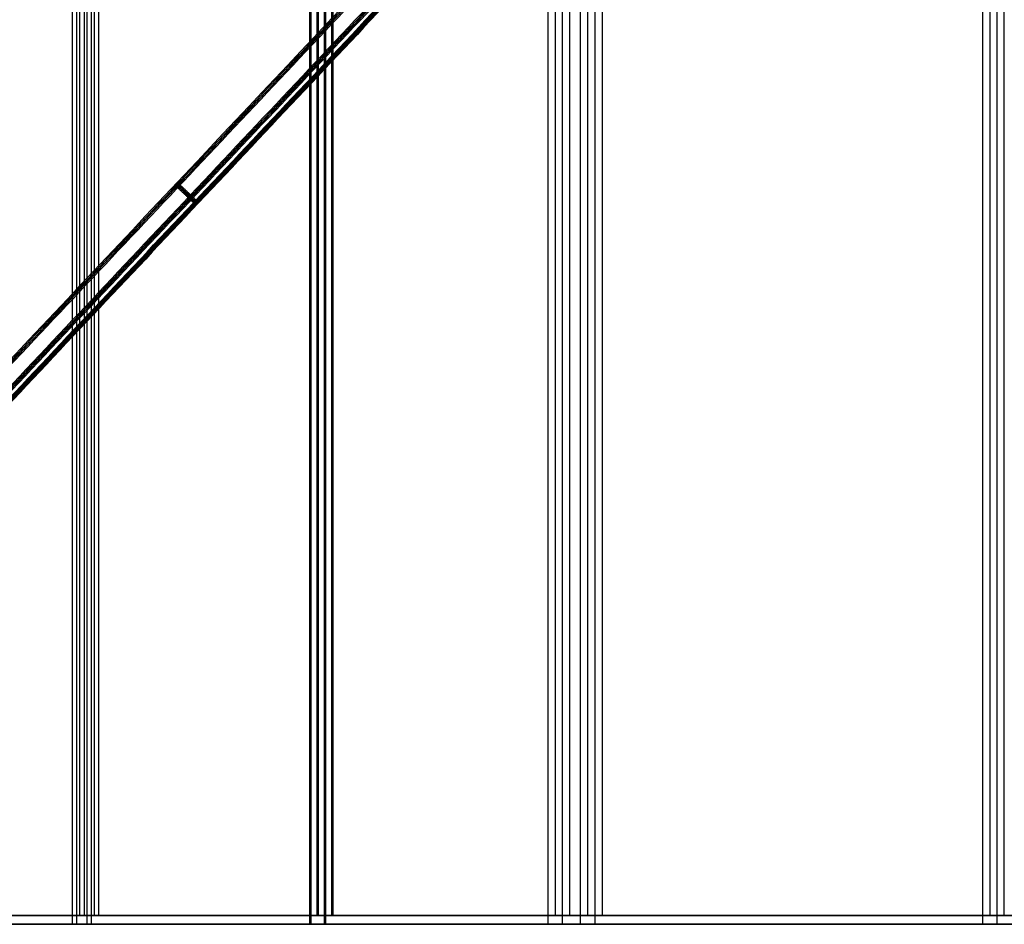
# Model space of a CAD drawing. Header units: millimetres. Extents: x -368 to 368, y -356 to 344.
# Tile 217 of 256: x -261.93 to -257.06, y 254.04 to 258.5. Entities that reach past the tile are written whole.
import ezdxf

# ---------------------------------------------------------------- set-up
doc = ezdxf.new("R2010")
doc.units = ezdxf.units.MM
doc.layers.add('Livello 01', color=7, linetype='Continuous')

# ---------------------------------------------------------------- blocks, each defined once
blk = doc.blocks.new('BRD242000B')
at = {"layer": 'Livello 01', "color": 254, "true_color": 0xcad1ee}
for p, q in [((37.47919289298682, 19.02987977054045, -6.57441850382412e-06), (37.47919289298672, 19.02988087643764, 25.29995998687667)), ((46.17493596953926, 6.876452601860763, 2.59999395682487), (46.17493490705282, 19.0298806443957, 2.599993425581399)), ((47.34993661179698, -0.4701192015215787, 3.774994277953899), (47.34993490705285, 19.02988079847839, 3.774993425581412)), ((47.34993661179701, -0.4701193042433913, 1.424994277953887), (47.34993490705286, 19.02988069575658, 1.424993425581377)), ((48.524936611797, -0.4701191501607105, 2.599994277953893), (48.52493490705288, 19.02988084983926, 2.599993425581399)), ((49.949936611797, -0.4701190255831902, 2.599994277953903), (49.94993490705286, 19.02988097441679, 2.599993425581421)), ((85.47919289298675, 19.02987977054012, -6.574418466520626e-06), (85.47919289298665, 19.0298808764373, 25.29995998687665)), ((94.17493596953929, 6.876452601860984, 2.599993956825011), (94.17493490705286, 19.0298806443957, 2.599993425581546)), ((94.17493596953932, 6.876452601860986, 2.599993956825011), (94.17493490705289, 19.02988064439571, 2.599993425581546)), ((95.34993661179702, -0.470119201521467, 3.774994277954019), (95.3499349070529, 19.0298807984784, 3.774993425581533)), ((95.349936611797, -0.470119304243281, 1.424994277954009), (95.34993490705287, 19.02988069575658, 1.424993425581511)), ((96.524936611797, -0.4701191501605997, 2.599994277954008), (96.52493490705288, 19.02988084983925, 2.599993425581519)), ((97.94993661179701, -0.4701190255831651, 2.599994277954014), (97.94993490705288, 19.02988097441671, 2.599993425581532)), ((61.57884041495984, 18.98608704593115, -6.574418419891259e-06), (61.57884041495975, 18.98608815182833, 25.29995998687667)), ((70.27458413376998, -0.5139120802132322, 2.599994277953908), (70.27458242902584, 18.98608791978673, 2.59999342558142)), ((71.44958413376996, -0.5139119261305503, 3.774994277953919), (71.44958242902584, 18.98608807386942, 3.774993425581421)), ((71.44958413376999, -0.5139120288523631, 1.424994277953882), (71.44958242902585, 18.9860879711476, 1.424993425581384)), ((72.62458413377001, -0.5139118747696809, 2.599994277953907), (72.62458242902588, 18.98608812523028, 2.599993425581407)), ((74.04958413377, -0.5139117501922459, 2.599994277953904), (74.04958242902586, 18.98608824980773, 2.599993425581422)), ((109.5788327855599, 18.98608704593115, -6.574418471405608e-06), (109.5788327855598, 18.98608815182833, 25.29995998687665)), ((118.27457650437, -0.5139120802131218, 2.599994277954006), (118.2745747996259, 18.98608791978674, 2.599993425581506)), ((119.44957650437, -0.513911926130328, 3.774994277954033), (119.4495747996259, 18.98608807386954, 3.774993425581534)), ((119.4495765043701, -0.5139120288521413, 1.424994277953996), (119.4495747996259, 18.98608797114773, 1.424993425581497)), ((120.6245764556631, 0.04323098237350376, 2.599994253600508), (120.6245747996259, 18.98608812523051, 2.599993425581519)), ((120.62457650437, -0.5139118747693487, 2.599994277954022), (120.6245747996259, 18.98608812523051, 2.599993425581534)), ((122.0495765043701, -0.5139117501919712, 2.599994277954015), (122.0495747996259, 18.98608824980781, 2.599993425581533)), ((2.981285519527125, 16.92419887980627, 0.7202700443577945), (2.981285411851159, 13.24739952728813, 4.186673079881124)), ((8.981285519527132, 16.9241378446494, 0.7202700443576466), (8.981285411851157, 13.2473384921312, 4.18667307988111)), ((14.98128551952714, 16.92413784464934, 0.720270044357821), (14.98128541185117, 13.24733849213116, 4.186673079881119)), ((5.622885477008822, 15.46679923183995, 2.094273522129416), (0.3396854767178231, 15.4667991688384, 2.094273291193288)), ((11.62288547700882, 15.46673819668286, 2.094273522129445), (6.339685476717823, 15.46673813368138, 2.094273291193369)), ((17.62288547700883, 15.46673819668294, 2.094273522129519), (12.33968547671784, 15.46673813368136, 2.094273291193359))]:
    blk.add_line(p, q, dxfattribs=at)
at = {"layer": 'Livello 01', "color": 254, "true_color": 0xcad1ee, "extrusion": (-8.742253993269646e-08, 0.9999999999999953, -4.371117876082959e-08)}
blk.add_arc((-37.44993657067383, 12.49999425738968, 19.02987649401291), 12.79999999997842, 300.5182310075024, 329.2464801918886, dxfattribs=at)
at = {"layer": 'Livello 01', "color": 254, "true_color": 0xcad1ee, "extrusion": (8.742278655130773e-08, -0.9999999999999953, 4.371140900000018e-08)}
blk.add_arc((47.34993657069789, 2.599994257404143, -19.02987649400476), 1.175000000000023, 5.392055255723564e-12, 179.9999999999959, dxfattribs=at)
at = {"layer": 'Livello 01', "color": 254, "true_color": 0xcad1ee, "extrusion": (8.742278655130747e-08, -0.9999999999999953, 4.371140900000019e-08)}
blk.add_arc((47.34993657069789, 2.599994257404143, -19.02987649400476), 1.175000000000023, 179.999999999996, 5.413710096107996e-12, dxfattribs=at)
at = {"layer": 'Livello 01', "color": 254, "true_color": 0xcad1ee, "extrusion": (-8.74227508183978e-08, 0.9999999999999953, -4.371135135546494e-08)}
blk.add_arc((-47.34993657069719, 2.599994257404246, 19.02987649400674), 2.600000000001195, 149.1475238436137, 269.9999999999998, dxfattribs=at)
at = {"layer": 'Livello 01', "color": 254, "true_color": 0xcad1ee, "extrusion": (8.742235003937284e-08, -0.9999999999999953, 4.371130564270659e-08)}
blk.add_arc((56.44993657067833, 8.035985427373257, -19.02987649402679), 7.99999999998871, 179.9999999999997, 210.8524761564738, dxfattribs=at)
at = {"layer": 'Livello 01', "color": 254, "true_color": 0xcad1ee, "extrusion": (-8.742296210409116e-08, 0.9999999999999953, -4.371162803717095e-08)}
blk.add_arc((-85.44993657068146, 12.49999425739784, 19.02987229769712), 12.79999999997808, 300.5182310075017, 329.2464801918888, dxfattribs=at)
at = {"layer": 'Livello 01', "color": 254, "true_color": 0xcad1ee, "extrusion": (8.74227850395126e-08, -0.9999999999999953, 4.371140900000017e-08)}
blk.add_arc((95.34993657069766, 2.599994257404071, -19.02987229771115), 1.17500000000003, 5.392055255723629e-12, 180, dxfattribs=at)
at = {"layer": 'Livello 01', "color": 254, "true_color": 0xcad1ee, "extrusion": (8.742278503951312e-08, -0.9999999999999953, 4.371140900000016e-08)}
blk.add_arc((95.34993657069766, 2.599994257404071, -19.02987229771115), 1.17500000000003, 180, 5.392055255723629e-12, dxfattribs=at)
at = {"layer": 'Livello 01', "color": 254, "true_color": 0xcad1ee, "extrusion": (-8.742284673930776e-08, 0.9999999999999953, -4.371138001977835e-08)}
blk.add_arc((-95.34993657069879, 2.599994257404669, 19.02987229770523), 2.60000000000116, 149.1475238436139, 269.9999999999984, dxfattribs=at)
at = {"layer": 'Livello 01', "color": 254, "true_color": 0xcad1ee, "extrusion": (8.742252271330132e-08, -0.9999999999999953, 4.371140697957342e-08)}
blk.add_arc((104.4499365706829, 8.035985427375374, -19.02987229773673), 7.999999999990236, 180.0000000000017, 210.8524761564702, dxfattribs=at)
at = {"layer": 'Livello 01', "color": 254, "true_color": 0xcad1ee, "extrusion": (-8.74229586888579e-08, 0.9999999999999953, -4.37116246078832e-08)}
blk.add_arc((-61.54958408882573, 12.49999425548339, 18.98608166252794), 12.79999999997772, 300.5182310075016, 329.2464801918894, dxfattribs=at)
at = {"layer": 'Livello 01', "color": 254, "true_color": 0xcad1ee, "extrusion": (8.742278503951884e-08, -0.9999999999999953, 4.371140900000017e-08)}
blk.add_arc((71.44958408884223, 2.599994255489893, -18.98608166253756), 1.175000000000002, 0, 179.9999999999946, dxfattribs=at)
at = {"layer": 'Livello 01', "color": 254, "true_color": 0xcad1ee, "extrusion": (8.742278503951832e-08, -0.9999999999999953, 4.371140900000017e-08)}
blk.add_arc((71.44958408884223, 2.599994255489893, -18.98608166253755), 1.175000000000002, 179.9999999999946, 0, dxfattribs=at)
at = {"layer": 'Livello 01', "color": 254, "true_color": 0xcad1ee, "extrusion": (-8.742284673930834e-08, 0.9999999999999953, -4.371137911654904e-08)}
blk.add_arc((-71.44958408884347, 2.599994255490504, 18.98608166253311), 2.600000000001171, 149.1475238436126, 270.0000000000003, dxfattribs=at)
at = {"layer": 'Livello 01', "color": 254, "true_color": 0xcad1ee, "extrusion": (8.742252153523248e-08, -0.9999999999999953, 4.371140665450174e-08)}
blk.add_arc((80.54958408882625, 8.035985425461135, -18.98608166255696), 7.999999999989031, 180.0000000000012, 210.8524761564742, dxfattribs=at)
at = {"layer": 'Livello 01', "color": 254, "true_color": 0xcad1ee, "extrusion": (-8.742291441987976e-08, 0.9999999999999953, -4.37114810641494e-08)}
blk.add_arc((-109.5495764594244, 12.49999425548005, 18.98607746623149), 12.79999999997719, 300.518231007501, 329.2464801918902, dxfattribs=at)
at = {"layer": 'Livello 01', "color": 254, "true_color": 0xcad1ee, "extrusion": (8.742288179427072e-08, -0.9999999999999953, 4.371140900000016e-08)}
blk.add_arc((119.4495764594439, 2.599994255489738, -18.9860774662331), 1.175000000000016, 0, 180, dxfattribs=at)
at = {"layer": 'Livello 01', "color": 254, "true_color": 0xcad1ee, "extrusion": (8.742288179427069e-08, -0.9999999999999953, 4.371140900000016e-08)}
blk.add_arc((119.4495764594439, 2.599994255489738, -18.9860774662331), 1.175000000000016, 180, 0, dxfattribs=at)
at = {"layer": 'Livello 01', "color": 254, "true_color": 0xcad1ee, "extrusion": (-8.742277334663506e-08, 0.9999999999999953, -4.371144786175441e-08)}
blk.add_arc((-119.4495764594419, 2.599994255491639, 18.9860774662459), 2.600000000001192, 149.1475238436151, 270.0000000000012, dxfattribs=at)
at = {"layer": 'Livello 01', "color": 254, "true_color": 0xcad1ee, "extrusion": (8.742291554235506e-08, -0.9999999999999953, 4.371140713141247e-08)}
blk.add_arc((128.5495764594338, 8.035985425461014, -18.98607746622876), 7.999999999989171, 180.0000000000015, 210.8524761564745, dxfattribs=at)
at = {"layer": 'Livello 01', "color": 254, "true_color": 0xcad1ee}
for points, degree in [([(26.44993490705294, 19.02987906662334, 5.954766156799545), (26.44993490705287, 19.02987959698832, 18.08809129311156)], 1), ([(26.44993661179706, -0.4701209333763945, 5.954767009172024), (26.44993490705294, 19.02987906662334, 5.954766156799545)], 1), ([(30.94993490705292, 19.02987919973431, -6.574418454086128e-06), (30.94993490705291, 19.02987926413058, 1.473207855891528)], 1), ([(30.94993490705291, 19.02987926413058, 1.473207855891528), (30.94993661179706, -0.4701207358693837, 1.473208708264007)], 1), ([(46.17493596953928, 6.87645260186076, 2.599993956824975), (46.17493490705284, 19.0298806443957, 2.599993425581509)], 1), ([(48.52493490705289, 19.02988084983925, 2.599993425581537), (48.524936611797, -0.4701191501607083, 2.599994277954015)], 1), ([(49.58201037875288, 19.0298810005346, 3.933349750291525), (49.58201208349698, -0.4701189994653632, 3.933350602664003)], 1), ([(74.44993490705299, 19.02987906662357, 5.954766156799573), (74.44993490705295, 19.02987959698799, 18.08809129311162)], 1), ([(74.44993661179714, -0.4701209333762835, 5.954767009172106), (74.44993490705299, 19.02987906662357, 5.954766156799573)], 1), ([(78.949934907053, 19.02987919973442, -6.574418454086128e-06), (78.94993490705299, 19.02987926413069, 1.473207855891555)], 1), ([(78.94993490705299, 19.02987926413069, 1.473207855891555), (78.94993661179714, -0.4701207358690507, 1.473208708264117)], 1), ([(94.17493596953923, 6.876452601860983, 2.599993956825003), (94.17493490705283, 19.0298806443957, 2.599993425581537)], 1), ([(96.52493490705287, 19.02988084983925, 2.599993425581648), (96.52493661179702, -0.4701191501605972, 2.599994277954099)], 1), ([(97.5820103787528, 19.0298810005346, 3.933349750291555), (97.58201208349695, -0.4701189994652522, 3.93335060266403)], 1), ([(50.54958242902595, 18.98608634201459, 5.95476615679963), (50.54958242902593, 18.98608687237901, 18.08809129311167)], 1), ([(50.54958413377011, -0.5139136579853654, 5.954767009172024), (50.54958242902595, 18.98608634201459, 5.95476615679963)], 1), ([(55.04958242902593, 18.98608647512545, -6.574418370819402e-06), (55.04958242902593, 18.98608653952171, 1.473207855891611)], 1), ([(55.04958242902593, 18.98608653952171, 1.473207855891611), (55.04958413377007, -0.5139134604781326, 1.473208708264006)], 1), ([(70.27458413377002, -0.5139120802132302, 2.599994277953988), (70.2745824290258, 18.98608791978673, 2.59999342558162)], 1), ([(72.6245824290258, 18.98608812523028, 2.599993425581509), (72.62458413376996, -0.5139118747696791, 2.599994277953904)], 1), ([(73.68165790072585, 18.98608827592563, 3.933349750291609), (73.68165960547, -0.513911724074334, 3.933350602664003)], 1), ([(98.54957479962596, 18.98608634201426, 5.954766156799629), (98.5495747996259, 18.98608687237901, 18.08809129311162)], 1), ([(98.54957479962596, 18.98608634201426, 5.954766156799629), (98.54957650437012, -0.5139136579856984, 5.954767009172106)], 1), ([(103.0495747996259, 18.98608647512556, -6.574418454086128e-06), (103.049574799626, 18.98608653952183, 1.473207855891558)], 1), ([(103.049574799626, 18.98608653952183, 1.473207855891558), (103.0495765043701, -0.5139134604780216, 1.473208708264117)], 1), ([(118.27457650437, -0.5139120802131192, 2.599994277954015), (118.2745747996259, 18.98608791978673, 2.599993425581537)], 1), ([(120.6245747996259, 18.9860881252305, 2.599993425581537), (120.62457650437, -0.5139118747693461, 2.599994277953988)], 1), ([(121.681650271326, 18.98608827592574, 3.933349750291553), (121.6816519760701, -0.513911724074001, 3.933350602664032)], 1), ([(0.3396855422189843, 17.6861988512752, 0.001873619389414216), (0.3396854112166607, 13.24739949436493, 4.18667296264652)], 1), ([(5.622885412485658, 13.24739955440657, 4.18667319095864), (5.622885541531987, 17.68619890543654, 0.00187384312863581)], 1), ([(6.339685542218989, 17.68613781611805, 0.001873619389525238), (6.339685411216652, 13.24733845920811, 4.18667296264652)], 1), ([(11.62288541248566, 13.24733851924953, 4.186673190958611), (11.62288554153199, 17.6861378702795, 0.00187384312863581)], 1), ([(12.33968554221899, 17.68613781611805, 0.001873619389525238), (12.33968541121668, 13.247338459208, 4.18667296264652)], 1), ([(17.62288541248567, 13.24733851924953, 4.186673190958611), (17.62288554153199, 17.68613787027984, 0.001873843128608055)], 1), ([(0.2498828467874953, 13.22137523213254, 4.160085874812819), (0.2498829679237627, 17.63197376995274, 0.001873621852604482)], 1), ([(5.712688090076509, 17.63197382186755, 0.001873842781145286), (5.712687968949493, 13.22170659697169, 4.159773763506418)], 1), ([(6.249882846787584, 13.22131419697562, 4.160085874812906), (6.249882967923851, 17.6319127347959, 0.001873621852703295)], 1), ([(11.71268809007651, 17.63191278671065, 0.001873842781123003), (11.7126879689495, 13.22164556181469, 4.15977376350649)], 1), ([(12.24988284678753, 13.22131419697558, 4.160085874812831), (12.24988296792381, 17.63191273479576, 0.001873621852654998)], 1), ([(17.71268809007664, 17.63191278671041, 0.00187384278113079), (17.71268796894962, 13.22164556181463, 4.159773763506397)], 1), ([(0.2126854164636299, 13.1580877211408, 4.096332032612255), (0.2126854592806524, 14.60574609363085, 2.731512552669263), (0.2126855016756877, 16.05340446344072, 1.366693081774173), (0.2126855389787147, 17.50106282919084, 0.001873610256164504)], 3), ([(5.74988541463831, 13.158087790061, 4.096332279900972), (5.749885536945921, 17.50106289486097, 0.001873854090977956)], 1), ([(6.212685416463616, 13.15802668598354, 4.096332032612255), (6.212685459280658, 14.60568505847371, 2.731512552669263), (6.21268550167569, 16.05334342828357, 1.366693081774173), (6.212685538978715, 17.50100179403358, 0.00187361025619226)], 3), ([(11.74988541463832, 13.15802675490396, 4.096332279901), (11.74988553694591, 17.50100185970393, 0.001873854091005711)], 1), ([(12.21268541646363, 13.15802668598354, 4.096332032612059), (12.21268545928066, 14.60568505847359, 2.731512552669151), (12.21268550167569, 16.05334342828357, 1.366693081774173), (12.21268553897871, 17.50100179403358, 0.001873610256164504)], 3), ([(17.74988541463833, 13.15802675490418, 4.096332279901), (17.74988553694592, 17.50100185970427, 0.001873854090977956)], 1)]:
    blk.add_open_spline(points, degree=degree, dxfattribs=at)
for points, weights in [([(0.2126854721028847, 15.37858342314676, 2.002899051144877), (0.2126854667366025, 15.42961698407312, 2.05703013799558), (0.265290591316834, 15.46570316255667, 2.095306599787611), (0.3396854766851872, 15.46570316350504, 2.095306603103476)], [1.000000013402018, 0.8047378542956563, 0.8047378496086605, 0.9999999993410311]), ([(5.749885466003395, 15.3785834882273, 2.0028992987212), (5.749885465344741, 15.42961703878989, 2.057030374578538), (5.697280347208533, 15.46570320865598, 2.095306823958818), (5.622885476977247, 15.46570320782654, 2.095306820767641)], [1.000000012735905, 0.8047378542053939, 0.8047378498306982, 0.9999999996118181]), ([(6.212685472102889, 15.37852238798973, 2.002899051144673), (6.21268546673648, 15.42955594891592, 2.057030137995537), (6.2652905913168, 15.46564212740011, 2.095306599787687), (6.339685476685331, 15.465642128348, 2.095306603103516)], [1.00000001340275, 0.8047378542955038, 0.8047378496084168, 0.9999999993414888]), ([(11.74988546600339, 15.37852245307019, 2.002899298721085), (11.74988546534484, 15.42955600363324, 2.057030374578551), (11.69728034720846, 15.46564217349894, 2.095306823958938), (11.62288547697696, 15.46564217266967, 2.095306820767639)], [1.000000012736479, 0.8047378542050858, 0.8047378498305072, 0.9999999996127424]), ([(12.21268547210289, 15.37852238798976, 2.002899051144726), (12.2126854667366, 15.42955594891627, 2.057030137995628), (12.26529059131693, 15.46564212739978, 2.095306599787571), (12.33968547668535, 15.46564212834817, 2.095306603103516)], [1.000000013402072, 0.8047378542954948, 0.8047378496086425, 0.9999999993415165]), ([(17.7498854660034, 15.37852245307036, 2.002899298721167), (17.74988546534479, 15.42955600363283, 2.057030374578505), (17.69728034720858, 15.46564217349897, 2.095306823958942), (17.62288547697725, 15.46564217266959, 2.095306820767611)], [1.000000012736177, 0.8047378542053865, 0.8047378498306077, 0.9999999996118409])]:
    blk.add_rational_spline(points, weights, degree=3, dxfattribs=at)

msp = doc.modelspace()

# ---------------------------------------------------------------- block references
at = {"layer": 'Livello 01', "extrusion": (0.9999988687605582, 4.371140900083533e-08, -0.001504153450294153), "rotation": 89.999994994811}
msp.add_blockref('BRD242000B', (273.0665313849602, -307.4284022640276, -262.7056935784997), dxfattribs=at)

doc.saveas('drawing.dxf')
